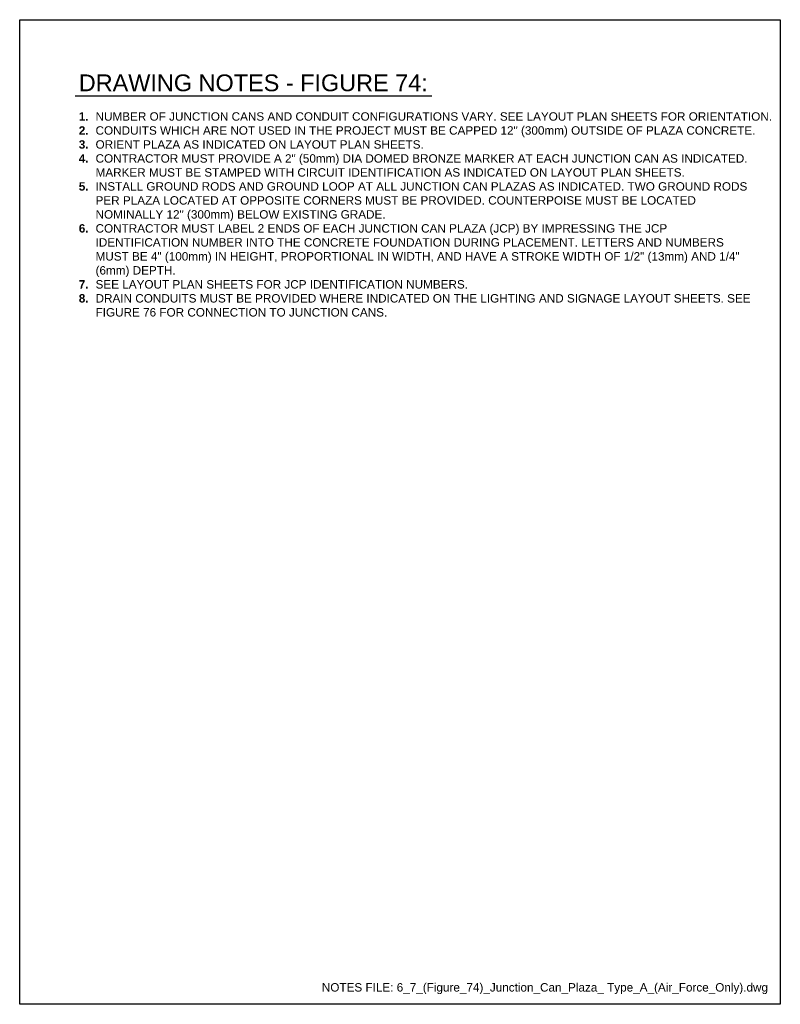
# Model space of a CAD drawing. Header units: inches. Extents: x 0 to 21.3, y 0 to 11.
# Tile 3 of 3: x 12.8 to 21.3, y 0 to 11. Entities that reach past the tile are written whole.
import ezdxf
from ezdxf.enums import TextEntityAlignment as Align

# ---------------------------------------------------------------- set-up
doc = ezdxf.new("R2010")
doc.units = ezdxf.units.IN
doc.header["$LTSCALE"] = 0.5
doc.header["$MEASUREMENT"] = 0
doc.layers.add('G-ANNO-RDME', color=5, linetype='CONTINUOUS', lineweight=18)
doc.layers.add('G-ANNO-TEXT', color=7, linetype='CONTINUOUS')
doc.layers.add('G-ANNO-TTLB', color=7, linetype='CONTINUOUS')
doc.styles.add('00-E-TITLE-1_1', font='arial.ttf', dxfattribs={"height": 0.1875})
doc.styles.add('01-E-BLDG-1_1', font='arial.ttf', dxfattribs={"height": 0.09375})

msp = doc.modelspace()

# ---------------------------------------------------------------- linework, layer by layer
at = {"layer": 'G-ANNO-TEXT', "linetype": 'Continuous', "lineweight": 30}
msp.add_line((13.3713, 10.14903), (17.35534, 10.14903), dxfattribs=at)
at = {"layer": 'G-ANNO-TTLB'}
msp.add_lwpolyline([(12.75, 11), (21.25, 11), (21.25, 0), (12.75, 0)], close=True, dxfattribs=at)

# ---------------------------------------------------------------- texts
at = {"layer": 'G-ANNO-RDME', "insert": (21.11242, 0.11416), "char_height": 0.09375, "width": 7.0264495, "attachment_point": 9, "style": '01-E-BLDG-1_1'}
msp.add_mtext('NOTES FILE: 6_7_(Figure_74)_Junction_Can_Plaza_ Type_A_(Air_Force_Only).dwg', dxfattribs=at)
at = {"layer": 'G-ANNO-TEXT', "style": '00-E-TITLE-1_1'}
msp.add_text('DRAWING NOTES - FIGURE 74:', height=0.1875, dxfattribs=at).set_placement((13.41045, 10.1447), align=Align.BOTTOM_LEFT)
at = {"layer": 'G-ANNO-TEXT', "insert": (13.41045, 9.96565), "char_height": 0.09375, "width": 7.5629094, "attachment_point": 1, "style": '01-E-BLDG-1_1'}
msp.add_mtext('\\pi-0.1875,l0.1875,t0.1875;{\\fArial|b1|i0|c0|p34;1.^I}NUMBER OF JUNCTION CANS AND CONDUIT CONFIGURATIONS VARY. SEE LAYOUT PLAN SHEETS FOR ORIENTATION.\\P{\\fArial|b1|i0|c0|p34;2.^I}CONDUITS WHICH ARE NOT USED IN THE PROJECT MUST BE CAPPED 12" (300mm) OUTSIDE OF PLAZA CONCRETE.\\P{\\fArial|b1|i0|c0|p34;3.^I}ORIENT PLAZA AS INDICATED ON LAYOUT PLAN SHEETS.\\P{\\fArial|b1|i0|c0|p34;4.^I}CONTRACTOR MUST PROVIDE A 2" (50mm) DIA DOMED BRONZE MARKER AT EACH JUNCTION CAN AS INDICATED.  MARKER MUST BE STAMPED WITH CIRCUIT IDENTIFICATION AS INDICATED ON LAYOUT PLAN SHEETS.\\P{\\fArial|b1|i0|c0|p34;5.^I}INSTALL GROUND RODS AND GROUND LOOP AT ALL JUNCTION CAN PLAZAS AS INDICATED. TWO GROUND RODS PER PLAZA LOCATED AT OPPOSITE CORNERS MUST BE PROVIDED. COUNTERPOISE MUST BE LOCATED NOMINALLY 12" (300mm) BELOW EXISTING GRADE.\\P{\\fArial|b1|i0|c0|p34;6.^I}CONTRACTOR MUST LABEL 2 ENDS OF EACH JUNCTION CAN PLAZA (JCP) BY IMPRESSING THE JCP IDENTIFICATION NUMBER INTO THE CONCRETE FOUNDATION DURING PLACEMENT. LETTERS AND NUMBERS MUST BE 4" (100mm) IN HEIGHT, PROPORTIONAL IN WIDTH, AND HAVE A STROKE WIDTH OF 1/2" (13mm) AND 1/4" (6mm) DEPTH.\\P{\\fArial|b1|i0|c0|p34;7.^I}SEE LAYOUT PLAN SHEETS FOR JCP IDENTIFICATION NUMBERS.\\P{\\fArial|b1|i0|c0|p34;8.^I}DRAIN CONDUITS MUST BE PROVIDED WHERE INDICATED ON THE LIGHTING AND SIGNAGE LAYOUT SHEETS. SEE FIGURE 76 FOR CONNECTION TO JUNCTION CANS.', dxfattribs=at)

doc.saveas('drawing.dxf')
